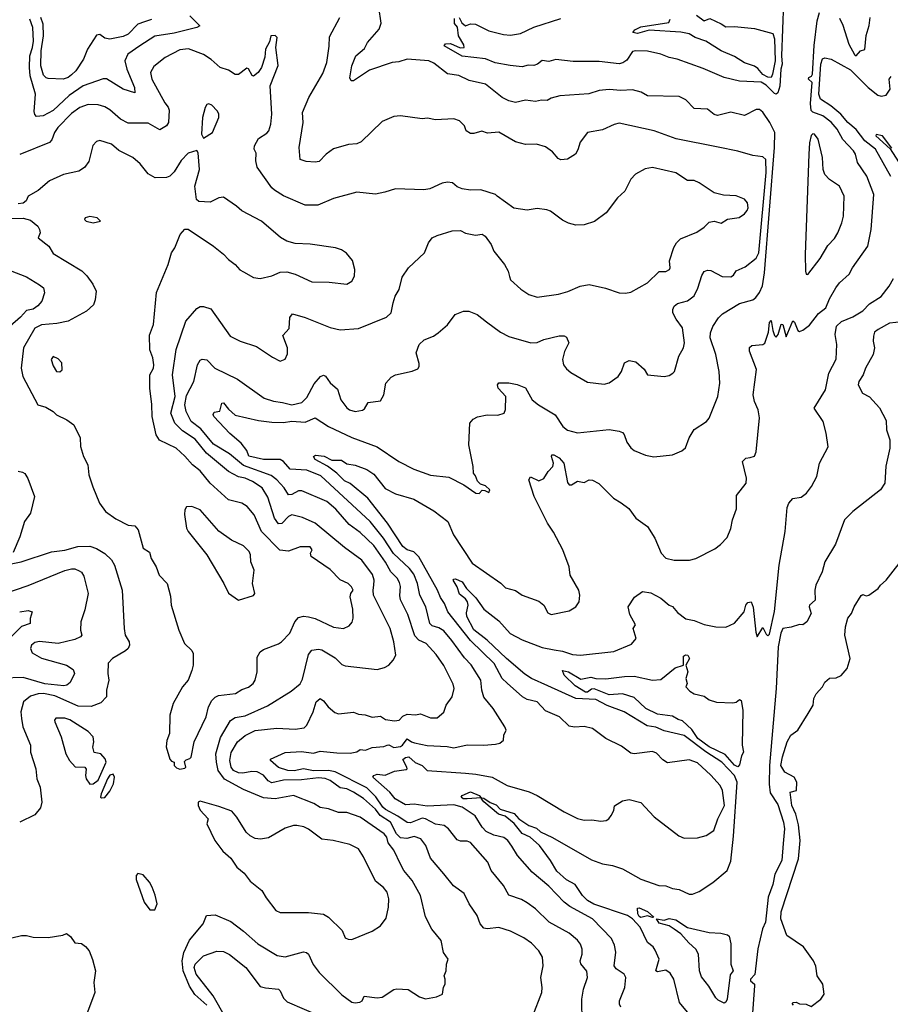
# Model space of a CAD drawing. Extents: x 1246230 to 1426786, y 660032 to 763141.
# Tile 102 of 256: x 1327305 to 1332519, y 668924 to 674821. Entities that reach past the tile are written whole.
import ezdxf

# ---------------------------------------------------------------- set-up
doc = ezdxf.new("R2010")
doc.units = 0

msp = doc.modelspace()

# ---------------------------------------------------------------- linework, layer by layer
at = {"layer": '0CON10XD'}
for points in [[(1331879.4, 674925), (1331867.6, 674605), (1331871.4, 674555), (1331863.4, 674525), (1331856.7, 674423.3), (1331845, 674382.5), (1331835, 674375.3)], [(1330672.7, 668815), (1330672.5, 668955), (1330681.8, 669015), (1330705.5, 669085), (1330701.8, 669121.8), (1330666, 669166), (1330662.5, 669185), (1330673.8, 669225), (1330674.5, 669255), (1330664, 669284), (1330645, 669307.5), (1330595, 669349.5), (1330475.7, 669415.7), (1330394.7, 669494.7), (1330345, 669531.8), (1330311.2, 669551.2), (1330235, 669577.5), (1330201.9, 669635), (1330128.6, 669725), (1330108.1, 669775), (1330005, 669892.9), (1329985, 669901.4), (1329945, 669900), (1329925, 669909.2), (1329874, 669975), (1329848, 669995), (1329795, 670003.1), (1329735, 670034.2), (1329715, 670038), (1329645, 670011.1), (1329625, 670011.9), (1329570.7, 670050.7), (1329495, 670089.8), (1329479.7, 670105), (1329437, 670167), (1329385, 670220.2), (1329195, 670317), (1329155.1, 670325.1), (1329065, 670322.2), (1329005.2, 670334.8), (1328948.2, 670321.8), (1328911.2, 670325), (1328855, 670341.9), (1328806.7, 670385), (1328807.5, 670392.5), (1328895, 670432.5), (1328993, 670437), (1329065, 670427.8), (1329105, 670440), (1329205, 670429.1), (1329285, 670428.8), (1329323.5, 670436.5), (1329345, 670450.5), (1329375.4, 670445.4), (1329415, 670461.8), (1329485, 670467.1), (1329505, 670476.5), (1329515, 670477.6), (1329545, 670462.8), (1329585, 670468.7), (1329596.7, 670475), (1329625, 670514.2), (1329651.8, 670495), (1329670.5, 670490.5), (1329746, 670474), (1329865, 670467.3), (1329905, 670459.5), (1329985, 670478.6), (1330085, 670476.2), (1330155, 670482.5), (1330181.2, 670488.8), (1330203.3, 670505), (1330203.9, 670536.1), (1330218, 670565), (1330211.4, 670585), (1330140, 670695), (1330083.8, 670763.8), (1330072.2, 670805), (1330066.9, 670865), (1330008.1, 670958.1), (1329968.5, 670998.5), (1329893.8, 671103.8), (1329845, 671160.5), (1329815, 671179.3), (1329775, 671191.2), (1329760.8, 671205), (1329738.1, 671305), (1329701.4, 671375), (1329687.4, 671445), (1329665, 671499.2), (1329639.3, 671535), (1329544.2, 671624.2), (1329483.8, 671715), (1329405, 671816.2), (1329109.2, 672089.2), (1329025, 672123.3), (1328925, 672128.7), (1328884.7, 672174.7), (1328865, 672186.9), (1328765, 672187.8), (1328677.5, 672207.5), (1328665, 672241.1), (1328631.8, 672285), (1328562.7, 672342.7), (1328468.6, 672445), (1328463.5, 672456.5), (1328469.6, 672470.4), (1328504.4, 672475.6), (1328513.1, 672516.9), (1328515.9, 672524.1), (1328525, 672525.5), (1328555, 672487.9), (1328595, 672452.2), (1328735, 672420.8), (1328815, 672410.7), (1328885, 672409.3), (1328935, 672415.8), (1329015, 672410.3), (1329075, 672435.6), (1329154.2, 672385), (1329295, 672318), (1329445, 672263.1), (1329575.9, 672175.9), (1329665, 672128.8), (1329765, 672093.8), (1329875, 672080.6), (1329964.7, 672034.7), (1330037.5, 671985), (1330057, 671983), (1330075, 672002.5), (1330091.7, 672001.7), (1330115, 671990), (1330120, 672005), (1330095, 672030), (1330065, 672040), (1330047, 672057), (1330035, 672090), (1330022.5, 672105), (1330021.2, 672145), (1329994.2, 672275.8), (1330000, 672405), (1330021.2, 672428.8), (1330047.7, 672442.3), (1330105, 672454), (1330168.3, 672451.7), (1330207.5, 672465), (1330213.6, 672486.4), (1330215.8, 672565), (1330171.2, 672615), (1330166.4, 672633.6), (1330175, 672646.2), (1330235, 672646.7), (1330285, 672636.5), (1330335, 672617.1), (1330374.2, 672545), (1330412.5, 672515), (1330512.5, 672455), (1330558, 672385), (1330585, 672362.9), (1330645, 672346), (1330835.7, 672365.7), (1330895, 672357.1), (1330915, 672348.6), (1330925, 672336), (1330941.1, 672291.1), (1330965, 672256), (1330985, 672240.8), (1331052.6, 672212.6), (1331103.4, 672203.4), (1331215, 672214.3), (1331270.9, 672239.1), (1331292.4, 672257.6), (1331313.8, 672316.2), (1331343.9, 672366.1), (1331417.5, 672415), (1331434.3, 672435), (1331485.6, 672565), (1331498.1, 672645), (1331494.5, 672715), (1331474.5, 672815), (1331440, 672915), (1331442.2, 672945), (1331455.5, 672984.5), (1331490, 673035), (1331515, 673060), (1331615, 673120.4), (1331695, 673143.5), (1331713, 673157), (1331735, 673187.5), (1331752.9, 673227.1), (1331764.7, 673305), (1331826, 674055), (1331826.6, 674146.6), (1331797.3, 674205), (1331755, 674267.1), (1331735, 674284.3), (1331715, 674284.3), (1331645, 674247.8), (1331565, 674267.3), (1331485, 674247.5), (1331465, 674254.4), (1331425, 674284.4), (1331345, 674289.4), (1331295, 674341.4), (1331255, 674360.5), (1331065, 674365.8), (1331027.2, 674387.2), (1330975, 674400.8), (1330905, 674397.8), (1330835, 674403.3), (1330775, 674398.1), (1330712.6, 674377.4), (1330540, 674365), (1330488.3, 674351.7), (1330465, 674338), (1330430.5, 674339.5), (1330395, 674330.8), (1330335, 674340), (1330275, 674326.2), (1330235, 674335.3), (1330195, 674354.7), (1330095, 674435.3), (1329997, 674457), (1329935, 674486.1), (1329867.2, 674497.2), (1329785, 674560.6), (1329755, 674574.3), (1329625, 674584.4), (1329575, 674568.1), (1329535, 674565.8), (1329400.9, 674519.1), (1329305, 674454.4), (1329291.2, 674455), (1329282.9, 674472.9), (1329294.4, 674545.6), (1329317.5, 674605), (1329370.3, 674649.7), (1329388.6, 674685), (1329457.1, 674765), (1329470.3, 674799.7), (1329455.5, 674895.5)], [(1332064, 674666), (1332080.9, 674815), (1332095, 674864)], [(1328324.2, 674845), (1328383.8, 674785), (1328366.7, 674775), (1328230.3, 674739.7), (1328115, 674723.5), (1328024.4, 674665.6), (1327952.5, 674615), (1327934.7, 674575.3), (1327946, 674525), (1327992.7, 674415), (1327995, 674383.8), (1327925.4, 674405.4), (1327825, 674466.9), (1327805, 674466.8), (1327685, 674425.3), (1327601.9, 674368.1), (1327505, 674276.6), (1327445, 674245.4), (1327405, 674240.8), (1327395, 674253.3), (1327392.4, 674272.4), (1327400, 674375), (1327367.3, 674485), (1327363.5, 674535), (1327365.6, 674605), (1327382.1, 674655), (1327387, 674693), (1327384.1, 674775), (1327365.4, 674825.4)], [(1328095, 674823.4), (1328052.1, 674807.9), (1328011.9, 674795), (1327955, 674735.4), (1327925, 674720.3), (1327845, 674705.5), (1327815, 674710.9), (1327785, 674731.8), (1327765, 674729.1), (1327711.2, 674645), (1327687.1, 674585), (1327641.1, 674515), (1327615, 674490.6), (1327595, 674475.7), (1327565, 674465.8), (1327475, 674469.1), (1327462.7, 674472.7), (1327448.5, 674488.5), (1327431.1, 674545), (1327434.1, 674635), (1327447.8, 674725), (1327446.5, 674795), (1327431.9, 674835)], [(1330377.8, 668855), (1330432.2, 668995), (1330434.4, 669025), (1330425.6, 669085), (1330439.6, 669155), (1330435.4, 669205.4), (1330414.3, 669245), (1330370.2, 669290.2), (1330325, 669321.4), (1330245, 669361.4), (1330175, 669383.1), (1330105, 669375.7), (1330085, 669380), (1330061.9, 669405), (1330045.3, 669455.3), (1329996.7, 669525), (1329967.3, 669587.3), (1329903.4, 669633.4), (1329844.3, 669705), (1329765, 669799.4), (1329737.5, 669875), (1329708.2, 669915), (1329668.3, 669928.3), (1329623, 669917), (1329585, 669921.1), (1329562.7, 669945), (1329525.7, 670015), (1329464.6, 670054.6), (1329435, 670093.3), (1329365, 670156.6), (1329305, 670194.8), (1329265, 670214.7), (1329225, 670220.2), (1329165, 670264.3), (1329135, 670276.3), (1329095, 670279.6), (1328992.1, 670267.9), (1328885, 670265.7), (1328815, 670249.9), (1328793, 670263), (1328765, 670295.9), (1328726.4, 670316.4), (1328695, 670318.9), (1328642.2, 670307.8), (1328615, 670309.8), (1328586, 670325), (1328571.3, 670345), (1328564, 670385), (1328571.7, 670431.7), (1328609.6, 670495), (1328655, 670533.1), (1328715, 670564.7), (1328845, 670578), (1328955, 670572.3), (1329009.7, 670580.3), (1329023.8, 670595), (1329063.1, 670675), (1329080.6, 670735), (1329105, 670756.2), (1329125, 670741.2), (1329152, 670705), (1329192.4, 670672.4), (1329214.2, 670664.2), (1329305, 670674.5), (1329335, 670661.9), (1329375, 670658.1), (1329415, 670644.4), (1329465, 670650), (1329495, 670630), (1329549.3, 670620.7), (1329577.5, 670625), (1329600, 670650), (1329625, 670662.3), (1329675, 670656.9), (1329705, 670664.4), (1329765, 670640.6), (1329805, 670638.9), (1329845, 670674), (1329858.9, 670715), (1329894.4, 670765), (1329906.7, 670815), (1329901.7, 670841.7), (1329845, 670953.1), (1329798.4, 671018.4), (1329739.4, 671085), (1329695, 671105.5), (1329671.2, 671131.2), (1329629.5, 671259.5), (1329585.8, 671345.8), (1329581.5, 671371.5), (1329586.2, 671426.2), (1329580.2, 671450.2), (1329565, 671477.1), (1329527.9, 671515), (1329495, 671572.5), (1329425, 671671.1), (1329345, 671750.4), (1329277.9, 671797.9), (1329198.6, 671888.6), (1329144.7, 671934.7), (1328995, 671999.6), (1328975, 671999.6), (1328935, 671976.8), (1328915, 671974.4), (1328888.1, 672018.1), (1328845, 672065.9), (1328812.1, 672092.1), (1328645, 672151), (1328560.9, 672220.9), (1328465, 672279.8), (1328389.8, 672369.8), (1328332.4, 672415), (1328302.2, 672475), (1328294.8, 672514.8), (1328305, 672570), (1328348.8, 672655), (1328370.4, 672755), (1328385, 672781.4), (1328397, 672787), (1328425, 672784.3), (1328473.8, 672733.8), (1328608.7, 672668.7), (1328770, 672555), (1328825, 672536.5), (1328879, 672529), (1328935.7, 672514.3), (1328995, 672527.7), (1329025, 672558.5), (1329068.8, 672641.2), (1329106.7, 672685), (1329125, 672692.5), (1329136.9, 672686.9), (1329165, 672645.6), (1329208, 672608), (1329229.2, 672545), (1329265, 672496), (1329280, 672485), (1329315, 672474), (1329357.3, 672482.7), (1329370, 672490), (1329392.3, 672527.7), (1329465, 672537.5), (1329486.7, 672575), (1329497.5, 672645), (1329529.3, 672680.7), (1329555.9, 672694.1), (1329655, 672716.7), (1329689.3, 672730.7), (1329697.5, 672745), (1329697, 672763), (1329678.8, 672825), (1329698, 672875), (1329726.8, 672903.2), (1329783.4, 672926.6), (1329811.2, 672945), (1329867, 672993), (1329912.5, 673055), (1329963.9, 673076.1), (1329995, 673076.2), (1330045, 673056.2), (1330101.5, 673011.5), (1330185, 672949.2), (1330235, 672922.9), (1330365.6, 672885.6), (1330405, 672887.5), (1330444.6, 672905.4), (1330535, 672928.1), (1330565, 672928), (1330580.7, 672920.7), (1330593.8, 672885), (1330567, 672833), (1330556, 672785), (1330562.5, 672755), (1330579.7, 672729.7), (1330605, 672707.1), (1330705, 672650.8), (1330805, 672638), (1330835, 672646), (1330890, 672685), (1330910, 672715), (1330927.5, 672765), (1330955, 672780), (1330995, 672772.5), (1331045, 672727.5), (1331065, 672693.8), (1331163.9, 672683.9), (1331195, 672690), (1331215.9, 672704.1), (1331226.2, 672715), (1331252.5, 672805), (1331280, 672855), (1331285.6, 672885), (1331274.4, 672975), (1331237.4, 673027.4), (1331216.9, 673065), (1331216.9, 673085), (1331225.4, 673104.6), (1331245, 673120.6), (1331305, 673136.7), (1331345, 673167.1), (1331367, 673213), (1331390.8, 673289.2), (1331405, 673312.5), (1331425, 673320.6), (1331445, 673319.4), (1331512.8, 673282.8), (1331565, 673280.5), (1331579.7, 673290.3), (1331595, 673317.5), (1331649.3, 673340.7), (1331715, 673393.3), (1331731, 673425), (1331775.6, 673905.6), (1331773.7, 673983.7), (1331755, 674000.5), (1331695, 674008.6), (1331605, 674034.4), (1331488.3, 674058.3), (1331237.5, 674107.5), (1331105, 674155.4), (1330895, 674201.9), (1330865, 674194.3), (1330795, 674161.4), (1330705, 674146.2), (1330661.8, 674088.2), (1330648.5, 674041.5), (1330632.9, 674015), (1330585, 673986.4), (1330545, 673981.5), (1330529.1, 673989.1), (1330495, 674030), (1330455, 674059.2), (1330400, 674075), (1330335, 674074.2), (1330275, 674089.2), (1330175, 674148), (1330107.7, 674142.3), (1330073.6, 674153.6), (1330025, 674138.8), (1330005, 674139.7), (1329979.5, 674155), (1329968.1, 674185), (1329940, 674215), (1329905, 674227.5), (1329795, 674221.9), (1329748.3, 674231.7), (1329715, 674228), (1329585, 674246), (1329545, 674242), (1329475, 674210.8), (1329349.6, 674090.4), (1329325, 674078.5), (1329275, 674074.5), (1329185, 674046.9), (1329140, 674015), (1329097.9, 673972.1), (1329075, 673967.5), (1329021.2, 673971.2), (1328985, 673983.3), (1328978.6, 674055), (1329001.8, 674205), (1328998.4, 674265), (1329036.4, 674355), (1329120.4, 674499.6), (1329144.7, 674565), (1329158.2, 674661.8), (1329160.4, 674719.6), (1329222, 674835)], [(1331835, 674375.3), (1331825, 674379.7), (1331775, 674429), (1331745, 674446.2), (1331615, 674453.2), (1331524.1, 674474.1), (1331398.2, 674528.2), (1331242, 674585), (1331193.9, 674593.9), (1331144.5, 674615.5), (1331065, 674632.7), (1330995, 674635.2), (1330975, 674630.5), (1330941.5, 674578.5), (1330917.4, 674562.6), (1330895, 674557.5), (1330775, 674571.6), (1330620.5, 674570.5), (1330515, 674582.7), (1330475, 674571.6), (1330435, 674576.8), (1330405.9, 674554.1), (1330385, 674547.5), (1330350.6, 674549.4), (1330315, 674539.8), (1330242.1, 674547.9), (1330152.2, 674562.2), (1330095, 674587.2), (1329955, 674601.9), (1329846.7, 674665), (1329855, 674676.1), (1329885, 674679.6), (1329943.3, 674653.3), (1329966.5, 674655), (1329965, 674670), (1329932.2, 674725), (1329927.2, 674777.2), (1329908.2, 674798.2), (1329908.2, 674828.2)], [(1329936.9, 674835), (1329952.9, 674802.9), (1329975, 674783.8), (1330004.1, 674795.9), (1330035, 674794), (1330115, 674755.5), (1330202.3, 674732.3), (1330245, 674728.4), (1330305, 674739.1), (1330385, 674776.8), (1330545, 674829.1)], [(1331805, 674474.7), (1331785, 674476.3), (1331755, 674493.5), (1331725, 674529.5), (1331705, 674543.4), (1331645, 674562.1), (1331585, 674600.9), (1331506.2, 674635), (1331415, 674692.5), (1331350, 674715), (1331315, 674736.7), (1331265, 674745.6), (1331075, 674758), (1331005, 674739.2), (1330978, 674745), (1330989.3, 674760.7), (1331025, 674778.5), (1331192.5, 674805), (1331200, 674825)], [(1331358.9, 674848.9), (1331405, 674814.8), (1331439.1, 674829.1), (1331506.6, 674796.6), (1331535, 674779.2), (1331585, 674780), (1331705, 674767.8), (1331815, 674739.2), (1331826.2, 674706.2), (1331828.9, 674575), (1331814.3, 674495), (1331805, 674474.7)], [(1332215, 674831.1), (1332235, 674789.3), (1332271.1, 674675), (1332305, 674611.9), (1332315, 674605.7), (1332340, 674635), (1332367, 674643), (1332375, 674726.7), (1332392.8, 674787.2), (1332399.2, 674835)], [(1328425, 668919.6), (1328353, 668983), (1328321.9, 669031.9), (1328284.5, 669124.5), (1328278.6, 669185), (1328287.4, 669235), (1328321.5, 669308.5), (1328402.9, 669405), (1328423.3, 669455), (1328475, 669460), (1328569.8, 669419.8), (1328645, 669362.2), (1328730.8, 669285), (1328846.2, 669216.2), (1328895, 669208.5), (1329005, 669238.2), (1329023.6, 669233.6), (1329033.9, 669223.9), (1329063, 669163), (1329099.2, 669115), (1329235, 668980), (1329295, 668937.1), (1329315, 668932.9), (1329343, 668937), (1329356.7, 668945), (1329368.3, 668971.7), (1329445, 668963.3), (1329475, 668967.1), (1329545, 669012.5), (1329564.2, 669015.8), (1329632.1, 669012.1), (1329698.8, 668968.8), (1329735, 668956), (1329800.5, 668969.5), (1329837.5, 668985), (1329843.6, 669026.4), (1329852.5, 669045), (1329853.3, 669075), (1329846.7, 669095), (1329860, 669125), (1329861.2, 669165), (1329871.2, 669195), (1329843.8, 669235), (1329829.4, 669305), (1329773.5, 669373.5), (1329735, 669446.7), (1329705.4, 669575.4), (1329655.5, 669665), (1329605.7, 669725.7), (1329588.5, 669758.5), (1329545, 669848), (1329511.7, 669891.7), (1329503.1, 669925), (1329488.4, 669945), (1329345, 670043.9), (1329265, 670071.9), (1329215, 670072.9), (1329154.7, 670094.7), (1329105, 670102.9), (1329066.6, 670126.6), (1328945, 670174.5), (1328835, 670155.3), (1328765, 670160.9), (1328645, 670210.3), (1328531.8, 670271.8), (1328493.2, 670325), (1328482.8, 670375), (1328480.6, 670425), (1328508.4, 670521.6), (1328567.3, 670622.7), (1328595, 670642.4), (1328655, 670651.2), (1328789, 670711), (1328930.7, 670799.3), (1328985, 670844.2), (1328998.9, 670871.1), (1329035, 671018), (1329055, 671045.5), (1329095, 671051.2), (1329115, 671046.2), (1329195, 671000), (1329235, 670960), (1329255, 670950.5), (1329445, 670930), (1329489.7, 670940.3), (1329515, 670955.8), (1329541.4, 670985), (1329557.1, 671015), (1329546.7, 671095), (1329523.2, 671175), (1329423.5, 671375), (1329421.1, 671405), (1329426.7, 671433.3), (1329427.9, 671465), (1329418.8, 671498.8), (1329355, 671583.5), (1329249.9, 671659.9), (1329075, 671805.4), (1328999, 671839), (1328935, 671854.6), (1328915, 671846.2), (1328875, 671804.5), (1328855, 671801.5), (1328830.5, 671835), (1328791.4, 671961.4), (1328756.3, 672016.3), (1328699.5, 672055), (1328655, 672074.7), (1328615, 672082.2), (1328555, 672115.3), (1328423.7, 672225), (1328355, 672307.8), (1328279.4, 672359.4), (1328234, 672404), (1328210.4, 672465), (1328235.4, 672565), (1328220, 672695), (1328241.2, 672845), (1328300, 673015), (1328365, 673091.2), (1328385, 673103.8), (1328405, 673104.2), (1328449.7, 673089.7), (1328565.8, 672925.8), (1328625.6, 672895.6), (1328723.4, 672863.4), (1328819.1, 672799.1), (1328865, 672776.2), (1328895, 672788.8), (1328909.1, 672820.9), (1328908.5, 672855), (1328881.1, 672928.9), (1328918.9, 672971.1), (1328922.4, 673037.6), (1328939.5, 673059.5), (1329015, 673037.9), (1329165, 672977.5), (1329225, 672962.9), (1329335, 672971.9), (1329501.3, 673038.7), (1329530, 673065), (1329541.9, 673125), (1329554.6, 673165.4), (1329577.5, 673205), (1329595, 673280), (1329633.3, 673335), (1329728.8, 673425), (1329753.3, 673485), (1329776.1, 673513.9), (1329805, 673528.8), (1329895, 673555.7), (1329945, 673558.8), (1329975, 673543.3), (1330035, 673531.5), (1330075, 673536.7), (1330092.5, 673525), (1330128.8, 673475), (1330144.2, 673434.2), (1330208, 673355), (1330230, 673315), (1330237.7, 673282.3), (1330245, 673264), (1330307, 673207), (1330355, 673176), (1330405, 673158.8), (1330532.7, 673177.3), (1330587.6, 673192.4), (1330662.5, 673225), (1330715.8, 673234.2), (1330813.4, 673213.4), (1330895, 673185.8), (1330932.3, 673182.3), (1330965, 673190), (1331065, 673244.2), (1331135, 673312.5), (1331175, 673312.5), (1331196.7, 673325), (1331201.2, 673335), (1331197, 673377), (1331223.1, 673456.9), (1331238.6, 673485), (1331261.9, 673508.1), (1331361.3, 673548.7), (1331405, 673578.8), (1331435, 673608.8), (1331465, 673614.2), (1331506.9, 673603.1), (1331545, 673626.2), (1331613.9, 673636.1), (1331645, 673658.8), (1331662.3, 673677.7), (1331668.8, 673695), (1331663.8, 673725), (1331645.7, 673745.7), (1331595, 673766), (1331520.5, 673770.5), (1331465, 673784.2), (1331375, 673844.2), (1331345, 673858), (1331305, 673858), (1331235, 673904.5), (1331095, 673935.6), (1331051.3, 673928.7), (1330993.2, 673896.8), (1330965, 673866.7), (1330928.8, 673795), (1330885.7, 673754.3), (1330817.5, 673665), (1330747.6, 673612.4), (1330685, 673591.8), (1330635, 673590.8), (1330592.3, 673602.3), (1330555, 673620.9), (1330485, 673674.2), (1330462.7, 673682.7), (1330405, 673691.2), (1330345, 673681.2), (1330265, 673692), (1330164.3, 673764.3), (1330153.9, 673773.9), (1330067, 673803), (1330005, 673800), (1329955, 673808), (1329925, 673820.8), (1329897.5, 673845), (1329867.3, 673847.3), (1329835, 673841.4), (1329760.9, 673809.1), (1329725, 673801.9), (1329555, 673808.1), (1329492.6, 673787.4), (1329435, 673776.7), (1329325, 673788.6), (1329185, 673750.6), (1329089.8, 673710.2), (1329015, 673710.6), (1328885, 673765.7), (1328830.9, 673800.9), (1328814.4, 673815), (1328727.3, 673937.3), (1328718.9, 673975), (1328722, 674022), (1328710, 674045), (1328710.8, 674065), (1328735, 674110), (1328785, 674142.5), (1328796.4, 674156.4), (1328808.5, 674195), (1328814.5, 674255.5), (1328806.1, 674426.1), (1328853, 674547), (1328840, 674655), (1328846.7, 674715), (1328835, 674726.7), (1328810, 674725), (1328801.7, 674688.3), (1328776.7, 674645), (1328773, 674597), (1328752.5, 674535), (1328732.5, 674505), (1328705, 674483.3), (1328697, 674487), (1328675, 674527.5), (1328665, 674530), (1328615, 674493.3), (1328595, 674493.3), (1328555, 674518.8), (1328505, 674534.3), (1328452.3, 674582.3), (1328405, 674612.5), (1328316.2, 674646.2), (1328265, 674640.3), (1328175.3, 674594.7), (1328108.1, 674541.9), (1328088.9, 674505), (1328095.6, 674465), (1328174.2, 674324.2), (1328195, 674297.1), (1328200.2, 674280.2), (1328195.9, 674205), (1328185, 674185.5), (1328145, 674161.4), (1328075, 674202.5), (1327955, 674200.9), (1327907.8, 674225), (1327845, 674281.8), (1327815, 674299.5), (1327775, 674311.8), (1327715, 674312.5), (1327665, 674295.5), (1327615, 674259.1), (1327534, 674175), (1327513.9, 674145), (1327498.1, 674101.9), (1327483.1, 674085), (1327305, 674014.5)], [(1330905.8, 668905.8), (1330897.5, 668925), (1330898.1, 668945), (1330928.2, 669025), (1330934.5, 669084.5), (1330924.2, 669105), (1330876.5, 669136.5), (1330864.4, 669155), (1330875.5, 669235.5), (1330868, 669278), (1330848.9, 669318.9), (1330735.5, 669435), (1330600, 669510), (1330565, 669536.4), (1330475, 669631.1), (1330375, 669714.5), (1330286.9, 669815), (1330251.5, 669871.5), (1330227.8, 669905), (1330205, 669923.6), (1330145, 669936), (1330099.1, 669959.1), (1330075, 669985.6), (1330032.3, 670052.3), (1329955, 670104.1), (1329905, 670118), (1329745, 670111), (1329667.6, 670122.4), (1329615, 670118.7), (1329554.3, 670154.3), (1329521.5, 670195), (1329419.4, 670285), (1329425.5, 670295), (1329445, 670303.1), (1329493.3, 670296.7), (1329548.9, 670321.1), (1329620, 670330), (1329625.5, 670334.5), (1329624.4, 670345), (1329599.2, 670390.8), (1329615, 670402.5), (1329635, 670407), (1329673.1, 670373.1), (1329714.6, 670354.6), (1329745, 670324), (1329975, 670308.5), (1330036.8, 670303.2), (1330135, 670283.3), (1330225, 670233.8), (1330355.5, 670195.5), (1330404.8, 670174.8), (1330565, 670076.5), (1330645, 670037.5), (1330685, 670026.2), (1330731.2, 670028.8), (1330785, 670020), (1330817.5, 670025), (1330833.3, 670035), (1330846.7, 670055), (1330862.5, 670085), (1330867, 670113), (1330915, 670142.5), (1330955, 670150), (1331025, 670133.3), (1331105, 670046.2), (1331253.2, 669933.2), (1331285, 669919.2), (1331365, 669920), (1331416.7, 669935), (1331461.2, 669965), (1331486.9, 670035), (1331526.5, 670115), (1331513.6, 670205), (1331500, 670235), (1331445, 670296.9), (1331365, 670370.5), (1331315, 670388.9), (1331185, 670369.2), (1331157.2, 670387.2), (1331118.1, 670428.1), (1331095, 670438.8), (1330985, 670424.4), (1330965, 670427.1), (1330909.7, 670469.7), (1330816.2, 670515), (1330735, 670575.7), (1330685, 670587.1), (1330627, 670583), (1330595, 670590), (1330538, 670645), (1330455, 670680.6), (1330405, 670734.5), (1330345, 670748.5), (1330315.7, 670765), (1330225, 670847.7), (1330194.6, 670875), (1330146.3, 670965), (1330005, 671102.2), (1329868.6, 671275), (1329849.7, 671325), (1329825, 671361.1), (1329806.8, 671405), (1329695, 671604.7), (1329665, 671633.1), (1329625, 671646.1), (1329600.4, 671665), (1329508.8, 671805), (1329389.6, 671955), (1329285, 672043.9), (1329249.3, 672059.3), (1329205.1, 672105.1), (1329147.5, 672147.5), (1329075, 672187.5), (1329064.7, 672205), (1329077.1, 672212.9), (1329127.7, 672207.7), (1329175, 672182.3), (1329232.1, 672182.1), (1329265, 672161.8), (1329315, 672152.9), (1329385, 672127.3), (1329425, 672099.1), (1329493.6, 672013.6), (1329555, 671980.4), (1329665, 671948.8), (1329785, 671880), (1329868.5, 671815), (1329902.1, 671735), (1330015, 671565.6), (1330186.6, 671446.6), (1330215, 671419.2), (1330275, 671402), (1330315, 671373.8), (1330415, 671338.8), (1330444.1, 671314.1), (1330468.8, 671268.8), (1330488.3, 671258.3), (1330595, 671280.8), (1330635.7, 671304.3), (1330656.2, 671335), (1330660, 671375), (1330654.4, 671405), (1330601.5, 671495), (1330595.4, 671545), (1330557, 671645), (1330501.3, 671751.3), (1330465.5, 671805.5), (1330386.2, 671965), (1330354.6, 672065), (1330365, 672084), (1330415, 672059.4), (1330445, 672073.5), (1330470, 672115), (1330497.1, 672145), (1330501.1, 672165), (1330490, 672205), (1330492.5, 672215), (1330504.2, 672215.8), (1330535, 672196.9), (1330564.4, 672165), (1330585, 672048.8), (1330595, 672034.3), (1330608.8, 672035), (1330645, 672056.7), (1330685, 672050), (1330715.9, 672065.9), (1330735, 672063.8), (1330773.3, 672043.3), (1330860.8, 671955), (1330908.2, 671928.2), (1330952.6, 671892.6), (1330995.8, 671835.8), (1331065.7, 671785.7), (1331108, 671715), (1331145.9, 671625.9), (1331175, 671596.7), (1331224.2, 671584.2), (1331315.8, 671584.2), (1331355, 671593.8), (1331467.4, 671652.6), (1331502.8, 671677.2), (1331541.1, 671718.9), (1331565, 671773.3), (1331574.6, 671825.4), (1331597.9, 671892.1), (1331598.6, 671971.4), (1331655.5, 672045), (1331657.3, 672075), (1331634.5, 672175), (1331654.6, 672195.4), (1331679.3, 672199.3), (1331705, 672207.1), (1331715, 672232), (1331735.6, 672435.6), (1331727.3, 672485), (1331705.4, 672535), (1331697.3, 672575), (1331717, 672727), (1331675.8, 672835), (1331675, 672857.5), (1331690.3, 672869.7), (1331755, 672875.6), (1331766.9, 672883.1), (1331790.2, 672949.8), (1331795, 673007.5), (1331805, 673020), (1331815, 672960), (1331825, 672930), (1331835, 672920), (1331846.7, 672935), (1331865, 672997.5), (1331875.8, 672995.8), (1331895, 672922.5), (1331935, 673017.5), (1331945, 673010), (1331965, 672960), (1331975, 672952.9), (1331995, 672960.8), (1332035, 672992.5), (1332088.2, 673061.8), (1332133.8, 673095), (1332155, 673150), (1332192, 673215), (1332215, 673246), (1332273, 673297), (1332291.9, 673335), (1332384.4, 673465), (1332403.8, 673565), (1332420.9, 673775), (1332378.5, 673885), (1332322.7, 673965), (1332310.5, 674015), (1332298.5, 674035), (1332233.8, 674103.8), (1332200, 674165), (1332165, 674207.3), (1332114.5, 674245), (1332055, 674267.8), (1332045, 674277.8), (1332040.3, 674320.3), (1332050.8, 674445), (1332029.6, 674465), (1332030.4, 674475), (1332047, 674483), (1332053.4, 674495), (1332064, 674666)], [(1332521.7, 673881.7), (1332430.5, 674045), (1332365.8, 674095.8), (1332315, 674163.3), (1332265, 674206.4), (1332223.6, 674255), (1332162.5, 674305), (1332100.7, 674345), (1332091.1, 674375), (1332103.1, 674555), (1332113.9, 674586.1), (1332126.4, 674593.6), (1332164.7, 674584.7), (1332280.7, 674520.7), (1332385.6, 674415), (1332445, 674370), (1332465, 674362.5), (1332495, 674368.8), (1332517.8, 674405), (1332512.9, 674465), (1332525, 674481.2)], [(1328405, 674112.5), (1328460, 674145), (1328498.1, 674235), (1328497, 674257), (1328488, 674275), (1328455, 674310), (1328437.7, 674317.7), (1328425, 674312.5), (1328415, 674296.2), (1328400.8, 674235), (1328393.8, 674135), (1328405, 674112.5)], [(1328265, 670332.5), (1328295, 670337.5), (1328300, 670345), (1328292.3, 670377.7), (1328301.2, 670388.8), (1328325, 670396.2), (1328332, 670405), (1328349.4, 670495), (1328421.1, 670645), (1328436.5, 670705), (1328456.2, 670743.8), (1328476, 670764), (1328495, 670772.7), (1328596.7, 670785), (1328635, 670809.2), (1328676.1, 670823.9), (1328703.3, 670845), (1328716, 670865), (1328727.1, 670915), (1328727.3, 671002.7), (1328745.8, 671035), (1328765, 671048.1), (1328855, 671081.9), (1328872, 671095), (1328922.6, 671147.4), (1328952.2, 671215), (1328975, 671240), (1329005, 671248.9), (1329035, 671245.3), (1329075, 671234.1), (1329185, 671183.6), (1329244.4, 671175.6), (1329278.7, 671191.3), (1329297.2, 671212.8), (1329303, 671237), (1329300.6, 671290.6), (1329284.4, 671365), (1329287.5, 671385), (1329302, 671405), (1329292.5, 671425), (1329272, 671445), (1329225, 671466.9), (1329165, 671528.6), (1329050, 671605), (1329047.5, 671625), (1329056.2, 671645), (1329045, 671663.3), (1328985, 671663.8), (1328915, 671638.6), (1328863.1, 671643.1), (1328753.1, 671755), (1328710, 671855), (1328668.1, 671905), (1328635, 671926.2), (1328555, 671946.4), (1328445.4, 672045), (1328385, 672118.2), (1328339.4, 672155), (1328295, 672207.1), (1328242.9, 672255), (1328142, 672302), (1328121.8, 672335), (1328097.7, 672445), (1328097.4, 672517.4), (1328084.5, 672614.5), (1328085, 672693.3), (1328106.2, 672735), (1328108.5, 672755), (1328103.3, 672795), (1328083.9, 672843.9), (1328081.7, 672931.7), (1328105.5, 672995), (1328123.5, 673186.5), (1328194.3, 673355), (1328214.3, 673425), (1328234.5, 673455.5), (1328266.2, 673535), (1328295, 673566.7), (1328315, 673566.7), (1328465, 673464.2), (1328526.4, 673416.4), (1328555, 673384), (1328596.2, 673355), (1328623.2, 673323.2), (1328645, 673311.2), (1328705, 673277.5), (1328745, 673272), (1328815, 673287.5), (1328865, 673309.2), (1328905, 673310.8), (1328955, 673297.1), (1329055, 673250.6), (1329158.7, 673248.7), (1329265, 673237.5), (1329293.8, 673255), (1329310.8, 673285), (1329312.5, 673325), (1329298.3, 673378.3), (1329262.9, 673422.9), (1329232.7, 673442.7), (1329195.6, 673455.6), (1329045, 673476.9), (1328955, 673481.4), (1328905, 673495.6), (1328867, 673517), (1328753.6, 673613.6), (1328635, 673675.8), (1328604.3, 673704.3), (1328525, 673758), (1328497.5, 673755), (1328445, 673727.5), (1328377.5, 673732.5), (1328363.6, 673743.6), (1328354.1, 673824.1), (1328381.1, 673925), (1328373, 674023), (1328365, 674037.5), (1328315, 674022.5), (1328272.7, 673977.3), (1328230.5, 673909.5), (1328205, 673883.8), (1328185, 673876.2), (1328116.1, 673873.9), (1328075, 673898.8), (1328027, 673957), (1327982.5, 673995), (1327898.2, 674038.2), (1327855, 674075.5), (1327785, 674098), (1327765, 674091.2), (1327742.2, 674067.8), (1327718.3, 673971.7), (1327694, 673935), (1327660, 673915), (1327566.6, 673893.4), (1327484.5, 673855.5), (1327415, 673798.8), (1327356.1, 673763.9), (1327343, 673737), (1327326.7, 673723.3), (1327295, 673717.5)], [(1332025, 673295.8), (1332099.5, 673390.5), (1332145, 673469.2), (1332185, 673510.8), (1332204.5, 673545), (1332229.5, 673605), (1332239.1, 673645), (1332243.6, 673763.6), (1332215.6, 673825), (1332155, 673864.6), (1332127.7, 673895), (1332116.8, 673925), (1332112, 673995), (1332087.7, 674105), (1332065, 674135.5), (1332055, 674137.3), (1332045, 674126.9), (1332035.8, 674084.2), (1332031.6, 674015), (1332009.6, 673415), (1332011.1, 673315), (1332015, 673298), (1332025, 673295.8)], [(1332528.3, 674051.7), (1332472.5, 674125), (1332435, 674133.3), (1332432.2, 674125), (1332518.7, 674048.7), (1332569.1, 673969.1)], [(1327215, 673630), (1327325, 673633.1), (1327370.6, 673620.6), (1327413.8, 673585), (1327424, 673565), (1327428, 673545), (1327416.2, 673515), (1327480, 673465), (1327505, 673420), (1327676.3, 673316.3), (1327707.4, 673287.4), (1327743, 673237), (1327763.1, 673195), (1327756.6, 673143.4), (1327746.3, 673113.7), (1327705, 673075.8), (1327594.5, 673015.5), (1327528.1, 673001.9), (1327435, 672992.7), (1327395, 672974.5), (1327327.5, 672855), (1327313.8, 672735), (1327324.5, 672685), (1327414.6, 672514.6), (1327461.1, 672501.1), (1327505, 672474.3), (1327525, 672454.4), (1327586.7, 672425), (1327630, 672395), (1327667.2, 672317.2), (1327669.2, 672265), (1327686.7, 672205), (1327712.5, 672155), (1327720, 672095), (1327743, 672023), (1327783.8, 671925), (1327818.8, 671875), (1327881.4, 671831.4), (1327955, 671794.3), (1327995, 671789.2), (1328015, 671765.7), (1328044.2, 671655), (1328082.3, 671632.3), (1328092.9, 671595), (1328122.5, 671545), (1328140, 671495), (1328187.5, 671445), (1328207.7, 671367.7), (1328212.9, 671315), (1328258.8, 671165), (1328292.5, 671085), (1328335, 671042.5), (1328343.3, 671025), (1328343.8, 670955), (1328335.9, 670924.1), (1328313.3, 670865), (1328280, 670825), (1328223.8, 670725), (1328203.9, 670656.1), (1328202, 670545), (1328186, 670504), (1328182, 670465), (1328205, 670392.5), (1328215, 670380), (1328230, 670375), (1328230, 670355), (1328245, 670340), (1328265, 670332.5)], [(1327745, 673604), (1327790, 673615), (1327770, 673635), (1327725, 673643.3), (1327697.5, 673635), (1327693.8, 673625), (1327702.5, 673615), (1327745, 673604)], [(1327185, 673343.1), (1327345, 673281.5), (1327423.9, 673233.9), (1327447.5, 673215), (1327454.3, 673185), (1327437.5, 673135), (1327413.1, 673106.9), (1327385, 673088.2), (1327345, 673080.4), (1327310.5, 673039.5), (1327248.8, 672985)], [(1331325, 668852.5), (1331256.9, 668935), (1331221.9, 669075), (1331200.2, 669110.2), (1331175, 669128.6), (1331125, 669118.5), (1331115.6, 669125), (1331134.5, 669194.5), (1331111.7, 669248.3), (1331098, 669268), (1331064.6, 669294.6), (1331020.4, 669385), (1330975, 669436.7), (1330945, 669455.9), (1330744, 669524), (1330705, 669545.3), (1330674.8, 669574.8), (1330631.9, 669641.9), (1330579.6, 669669.6), (1330521.2, 669721.2), (1330483.3, 669785), (1330418.1, 669875), (1330362.5, 669925), (1330315, 669947.1), (1330267.3, 670007.3), (1330211.6, 670051.6), (1330173.4, 670063.4), (1330085, 670136.6), (1330070, 670155), (1330070.4, 670159.6), (1330085, 670158.9), (1330122.6, 670132.6), (1330158.3, 670118.3), (1330182.1, 670092.1), (1330266, 670066), (1330295, 670033.8), (1330354.3, 669995), (1330399.2, 669979.2), (1330425, 669957.5), (1330495, 669923.8), (1330729.2, 669789.2), (1330795, 669764.6), (1330855, 669754.6), (1330915, 669734.6), (1331024.1, 669674.1), (1331133.3, 669635), (1331175, 669632.9), (1331215, 669617.5), (1331255, 669610.8), (1331314.1, 669584.1), (1331335, 669584.3), (1331375, 669600), (1331457.2, 669652.8), (1331542.5, 669725), (1331565, 669780.8), (1331579.6, 669930.4), (1331601.6, 670255), (1331585.2, 670295), (1331511, 670375), (1331415, 670436.9), (1331285, 670534.8), (1331165, 670561.4), (1331115, 670584.2), (1331062.3, 670592.3), (1330925, 670676.3), (1330823.2, 670713.2), (1330755, 670748.5), (1330636.3, 670756.3), (1330468.4, 670831.6), (1330369.5, 670875), (1330331, 670901), (1330220, 670995), (1330105, 671105.2), (1330025, 671165.8), (1329983.6, 671246.4), (1329981.7, 671268.3), (1329991.2, 671315), (1329986.8, 671335), (1329975, 671352.1), (1329939.6, 671379.6), (1329924.8, 671424.8), (1329901.9, 671465), (1329905, 671471.2), (1329915, 671471.9), (1329955, 671453.9), (1329981.2, 671415), (1330037.5, 671357.5), (1330085, 671291.4), (1330175, 671221.1), (1330241.5, 671145), (1330315, 671105.9), (1330435, 671060.8), (1330505, 671046.7), (1330555, 671039.3), (1330615, 671019.6), (1330664, 671016), (1330863.8, 671036.2), (1330968.8, 671081.2), (1330996.7, 671115), (1330980, 671175), (1330992.5, 671197.5), (1330958.8, 671258.8), (1330950, 671305), (1330987.3, 671362.7), (1331034.2, 671395.8), (1331085, 671388.1), (1331145, 671355.5), (1331195, 671315.3), (1331215, 671307.3), (1331245, 671270.9), (1331295, 671232.5), (1331345, 671222.5), (1331405, 671198.9), (1331475, 671185.6), (1331535, 671182.9), (1331585, 671205.7), (1331644.4, 671275), (1331654.6, 671315), (1331665, 671330), (1331685, 671334.2), (1331697.6, 671302.4), (1331713, 671153), (1331722.5, 671125), (1331755, 671180), (1331775, 671140), (1331785, 671130), (1331795, 671140), (1331825, 671276.7), (1331853, 671555), (1331889.1, 671755), (1331901.3, 671898.7), (1331912, 671925), (1331935, 671953.3), (1331985, 671961.2), (1332016.2, 671985), (1332048, 672025), (1332079.2, 672085), (1332095.8, 672165), (1332147.3, 672262.7), (1332134.4, 672345), (1332116.1, 672413.9), (1332063.8, 672495), (1332130.5, 672605), (1332150, 672705), (1332195, 672787.5), (1332198.2, 672875), (1332189.8, 672935), (1332197.1, 672985), (1332226.8, 673013.2), (1332295, 673041.1), (1332355, 673078.2), (1332395, 673119.1), (1332465, 673162.5), (1332512.5, 673225), (1332537.9, 673272.1)], [(1332589.2, 673010.8), (1332515, 673002.9), (1332446.4, 672966.4), (1332425, 672950), (1332418, 672925), (1332416, 672895), (1332423.8, 672855), (1332415.7, 672815), (1332370.8, 672735), (1332355.9, 672694.1), (1332330, 672655), (1332327.5, 672635), (1332352.5, 672585), (1332395, 672562.5), (1332455, 672496.7), (1332495, 672420), (1332496.2, 672365), (1332515.7, 672305), (1332515.7, 672255.7), (1332492.2, 672147.8), (1332485.6, 672045), (1332460.8, 672005), (1332294.7, 671875.3), (1332244.4, 671825), (1332190.4, 671679.6), (1332126.7, 671575), (1332111.9, 671515), (1332073.8, 671435), (1332066.2, 671403.8), (1332068.2, 671345), (1332034.5, 671315), (1332032.3, 671305), (1332044.2, 671265), (1332020, 671215), (1331995, 671196), (1331975, 671198.6), (1331925, 671182.4), (1331875, 671174.6), (1331862.6, 671147.4), (1331847.3, 671065), (1331836.1, 670815), (1331795.1, 670355), (1331792.7, 670242.7), (1331800.5, 670190.5), (1331845, 670120.9), (1331880, 670015), (1331885.2, 669974.8), (1331876.9, 669886.9), (1331869.6, 669785), (1331827.7, 669702.3), (1331815, 669641.2), (1331787.7, 669565), (1331772.5, 669415), (1331753.5, 669375), (1331724.9, 669255.1), (1331708.7, 669101.3), (1331682.1, 669075), (1331682.2, 669065), (1331704.8, 669045), (1331706.5, 669033.5), (1331691.2, 668845)], [(1327545, 672712.5), (1327560, 672725), (1327558, 672765), (1327535, 672790), (1327505, 672803.3), (1327494, 672785), (1327505, 672747.5), (1327525, 672714), (1327545, 672712.5)], [(1327295, 672116.7), (1327321.7, 672111.7), (1327335, 672102.5), (1327353.9, 672073.9), (1327394, 671965), (1327370.6, 671865), (1327334, 671816), (1327306.1, 671723.9), (1327265, 671630)], [(1328615, 671343.8), (1328705, 671373.3), (1328713.3, 671385), (1328698.6, 671445), (1328708.9, 671525), (1328689.4, 671575), (1328687.5, 671615), (1328679.5, 671635), (1328645, 671669.1), (1328573.8, 671703.8), (1328498.3, 671758.3), (1328385, 671885.6), (1328335, 671906.2), (1328305, 671902.5), (1328293.3, 671885), (1328292.3, 671857.7), (1328304, 671775), (1328314, 671755), (1328426, 671615), (1328528, 671445), (1328555, 671386.7), (1328615, 671343.8)], [(1327245, 671560), (1327313.9, 671573.9), (1327495, 671634.4), (1327575, 671643.1), (1327653.5, 671666.5), (1327725, 671667.1), (1327765, 671654), (1327815, 671624.6), (1327855.8, 671585.8), (1327873.5, 671555), (1327917.8, 671405), (1327930.8, 671175), (1327937.5, 671135), (1327961.4, 671095), (1327962.2, 671075), (1327954.5, 671055.5), (1327938.3, 671041.7), (1327860, 670995), (1327835, 670967.5), (1327832.5, 670905), (1327838.9, 670865), (1327824.5, 670805), (1327824.3, 670765), (1327790.6, 670729.4), (1327733.2, 670706.8), (1327655, 670710), (1327515, 670772.4), (1327446.7, 670785), (1327415, 670783.5), (1327370.1, 670769.9), (1327328.1, 670735), (1327311.8, 670675), (1327315.3, 670635.3), (1327322.9, 670585), (1327369.1, 670475), (1327369.6, 670435), (1327400.8, 670335), (1327407.9, 670275), (1327427.1, 670225), (1327437.1, 670135), (1327429.1, 670100.9), (1327395, 670058.6), (1327305, 670014.4)], [(1331938.8, 668918.8), (1331931.7, 668928.3), (1331937.5, 668935), (1331956.2, 668936.2), (1331975.6, 668925.6), (1332015, 668925.4), (1332045, 668910.8), (1332103.8, 668955), (1332123.8, 668985), (1332114, 669045), (1332081.2, 669095), (1332072.3, 669152.3), (1332058.8, 669185), (1331998.5, 669268.5), (1331898.8, 669335), (1331863.1, 669435), (1331865, 669477.1), (1331970, 669795), (1331978.5, 669905), (1331968.6, 669998.6), (1331952.3, 670062.3), (1331930, 670115), (1331920, 670195), (1331957.5, 670205), (1331960, 670255), (1331943.9, 670283.9), (1331886.7, 670315), (1331864.3, 670355), (1331873, 670407), (1331901.9, 670495), (1331923.6, 670536.4), (1331964.3, 670565.7), (1332028, 670665), (1332056.2, 670715), (1332062, 670755), (1332075, 670782.5), (1332112.5, 670825), (1332127, 670853), (1332155, 670877.5), (1332195, 670880), (1332225, 670893.3), (1332260.8, 670935), (1332279.2, 670995), (1332247.5, 671135), (1332250, 671185), (1332264.1, 671235.9), (1332286.7, 671265), (1332302, 671305), (1332345, 671372.5), (1332355, 671377.5), (1332375, 671370), (1332390, 671375), (1332445.9, 671414.1), (1332460, 671435), (1332495, 671463.3), (1332615, 671618.8)], [(1327205, 671380.8), (1327355, 671432.9), (1327575, 671522.7), (1327615, 671532.7), (1327635, 671531.9), (1327660.9, 671520.9), (1327675, 671511.2), (1327689.1, 671489.1), (1327714.2, 671385), (1327695, 671287.5), (1327672.2, 671215), (1327668.6, 671165), (1327678.1, 671135), (1327670, 671125), (1327635, 671108.7), (1327536, 671084), (1327423.4, 671096.6), (1327395, 671091.2), (1327375.4, 671075), (1327368.9, 671055), (1327379.9, 671029.9), (1327435, 670997.7), (1327585, 670954.5), (1327625, 670928.6), (1327633.3, 670905), (1327607.9, 670852.1), (1327586.7, 670835), (1327568.5, 670831.5), (1327455, 670842.7), (1327325, 670880.9), (1327205, 670877.8)], [(1327305, 671274.5), (1327355, 671283.5), (1327378.8, 671275), (1327367.5, 671235), (1327367.1, 671205), (1327315, 671186), (1327254.3, 671125)], [(1331605, 670346.7), (1331585, 670355.2), (1331530.5, 670420.5), (1331435, 670466), (1331365.6, 670515), (1331330, 670570), (1331275, 670622.4), (1331249.2, 670629.2), (1331215, 670649.6), (1331125, 670661.1), (1331055.5, 670695), (1330985, 670761.5), (1330915, 670783.1), (1330835, 670776.6), (1330745, 670812.9), (1330729.6, 670810.4), (1330705, 670793.1), (1330692.7, 670792.7), (1330632, 670832), (1330565.5, 670895), (1330556.7, 670923.3), (1330591.5, 670915), (1330665, 670871.1), (1330725, 670883.4), (1330755, 670874.3), (1330815, 670872.5), (1330927.3, 670887.3), (1330985, 670889.4), (1331095, 670865.6), (1331145, 670869.4), (1331230.4, 670939.6), (1331280.8, 670955), (1331281.1, 671008.9), (1331292.3, 671017.7), (1331305.5, 671015.5), (1331317.1, 670995), (1331295.4, 670955), (1331306.7, 670915), (1331293.7, 670875), (1331303.2, 670845), (1331295.5, 670825), (1331319.2, 670799.2), (1331345, 670783.8), (1331405, 670769.1), (1331435, 670746.9), (1331477.3, 670732.7), (1331575, 670728.8), (1331595, 670734.2), (1331615, 670750), (1331625, 670743.3), (1331635.4, 670685.4), (1331632, 670475), (1331640.2, 670435), (1331627.8, 670412.2), (1331615, 670357.9), (1331605, 670346.7)], [(1327725, 670243.3), (1327745, 670244), (1327775, 670266.2), (1327822, 670375), (1327816.2, 670395), (1327791.2, 670425), (1327751.4, 670431.4), (1327743.9, 670463.9), (1327750, 670495), (1327744.4, 670525), (1327715, 670558.6), (1327605, 670626.9), (1327575, 670636.7), (1327521.4, 670638.6), (1327513.8, 670625), (1327516, 670615), (1327552.5, 670525), (1327580.6, 670425), (1327602.5, 670385), (1327636.7, 670346.7), (1327696, 670345), (1327702.5, 670332.5), (1327698.6, 670295), (1327703.3, 670275), (1327725, 670243.3)], [(1327795, 670160), (1327815, 670162.5), (1327845, 670200), (1327866.4, 670243.6), (1327873.3, 670285), (1327865, 670302.5), (1327845, 670296.7), (1327830, 670275), (1327793.3, 670185), (1327790, 670165), (1327795, 670160)], [(1329985, 670154.6), (1329960.6, 670155), (1329948.5, 670165), (1329955.7, 670175), (1330004.2, 670195.8), (1330056.8, 670175), (1330069.2, 670160.8), (1329985, 670154.6)], [(1329295, 669312), (1329415, 669361.9), (1329466, 669394), (1329499.8, 669440.2), (1329514.6, 669505), (1329515.4, 669555), (1329505.3, 669595.3), (1329484.2, 669624.2), (1329435, 669661.1), (1329365, 669808), (1329334, 669855), (1329281.7, 669881.7), (1329182.5, 669905), (1329115, 669913.6), (1329035, 669972.9), (1329006.5, 669986.5), (1328965, 669994.4), (1328945, 669994.4), (1328895, 669978), (1328795, 669921.2), (1328747.5, 669912.5), (1328715, 669917.1), (1328685, 669932.5), (1328661.2, 669955), (1328605.8, 670045), (1328575, 670080), (1328498.1, 670108.1), (1328385, 670140), (1328373.3, 670135), (1328373.9, 670113.9), (1328386.4, 670086.4), (1328433.3, 670035), (1328426.7, 670005), (1328473.8, 669905), (1328521.7, 669841.7), (1328569.1, 669799.1), (1328606.1, 669746.1), (1328650, 669710), (1328685, 669661.2), (1328755.5, 669605.5), (1328781.1, 669561.1), (1328840, 669485), (1328865, 669473.3), (1329035, 669474.5), (1329125, 669464.4), (1329154.2, 669445), (1329236, 669365), (1329255, 669322.5), (1329273, 669313), (1329295, 669312)], [(1328115, 669490), (1328127.5, 669525), (1328117, 669577), (1328097.5, 669625), (1328082.5, 669655), (1328045, 669700), (1328013, 669707), (1328003.3, 669695), (1328001.7, 669671.7), (1328050, 669535), (1328085, 669490), (1328115, 669490)], [(1331095, 669443.2), (1331065, 669452.7), (1331025.7, 669444.3), (1331015, 669449.3), (1331007.4, 669465), (1331005, 669500), (1331015, 669501.9), (1331065, 669480.4), (1331103.3, 669445), (1331095, 669443.2)], [(1331525, 668930), (1331488.5, 668948.5), (1331473.2, 668963.2), (1331431.7, 669031.7), (1331388.3, 669088.3), (1331375.5, 669124.5), (1331369.6, 669225), (1331354.4, 669255), (1331311.5, 669291.5), (1331264, 669345), (1331225, 669374.7), (1331195, 669393.7), (1331135, 669409.7), (1331118, 669435), (1331165, 669428.6), (1331195, 669436.9), (1331235, 669429.1), (1331305, 669383.5), (1331435, 669353.3), (1331505, 669350), (1331545, 669340.5), (1331555, 669331.9), (1331563.5, 669285), (1331563.7, 669165), (1331577.9, 669125), (1331559.1, 669100.9), (1331542.8, 668955), (1331535, 668935.7), (1331525, 668930)], [(1327258.5, 669321.5), (1327315.9, 669335.9), (1327345.9, 669335.9), (1327385, 669326.2), (1327475, 669323.8), (1327563, 669337), (1327585, 669347.5), (1327609.5, 669329.5), (1327635, 669292.5), (1327675, 669287.5), (1327699.5, 669269.5), (1327721.2, 669245), (1327741.7, 669191.7), (1327758.8, 669125), (1327748.8, 669055), (1327755.9, 668994.1), (1327700, 668845)], [(1328538.6, 668845), (1328463.8, 668973.8), (1328362.6, 669105), (1328350.7, 669145), (1328356, 669164), (1328405, 669213.9), (1328485, 669242.2), (1328525, 669240.6), (1328561.2, 669221.2), (1328658.6, 669145), (1328745, 669031.4), (1328777.3, 669022.7), (1328855, 669014.4), (1328865.5, 669005), (1328885, 668960), (1328907.6, 668937.6), (1329110.2, 668850.2)]]:
    msp.add_lwpolyline(points, dxfattribs=at)

doc.saveas('drawing.dxf')
